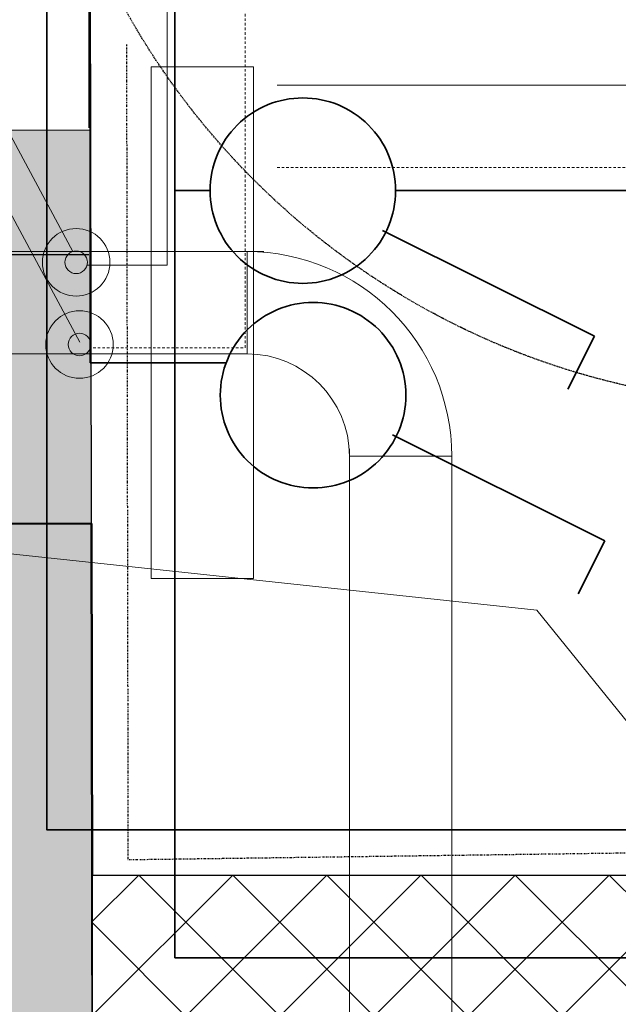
# Model space of a CAD drawing. Header units: millimetres. Extents: x -28761 to 4793, y -4271 to 20239.
# Tile 182 of 256: x -10596 to -10011, y 11180 to 12143. Entities that reach past the tile are written whole.
import ezdxf

# ---------------------------------------------------------------- set-up
doc = ezdxf.new("R2010")
doc.units = ezdxf.units.MM
doc.header["$MEASUREMENT"] = 0
for name, pattern in [('Wipeout_Contour', [1000, 0, -1000]), ('Čerchovaná S', [3.5, 1.5, -0.85, 0.3, -0.85]), ('Čárkovaná', [325, 200, -125]), ('čárkovaná 3', [1.5, 1, -0.5]), ('Čárkovaná M', [4.5, 2.5, -2])]:
    doc.linetypes.add(name, pattern=pattern)
for name, color, linetype in [('5._POHLED ZÁPADNÍ_1_Konstrukce - nosné', 7, 'Continuous'), ('5._POHLED ZÁPADNÍ_1_Nové_Konstrukce - nenosné', 7, 'Continuous'), ('5._POHLED ZÁPADNÍ_1_Nové_Konstrukce - nosné', 7, 'Continuous'), ('5._POHLED ZÁPADNÍ_1_Nové_Kresby a obrázky', 7, 'Continuous'), ('5._POHLED ZÁPADNÍ_1_Nové_Otvory – Dveře', 7, 'Continuous'), ('5._POHLED ZÁPADNÍ_1_Nové_Výplně – Řezové', 7, 'Continuous'), ('5._POHLED ZÁPADNÍ_1_TZB - elektroinstalace', 7, 'Continuous'), ('5._POHLED ZÁPADNÍ_1_TZB - kanalizace', 7, 'Continuous'), ('5._POHLED ZÁPADNÍ_1_TZB - VZT', 7, 'Continuous'), ('5._POHLED ZÁPADNÍ_1_TZB - ZTI', 7, 'Continuous'), ('5._POHLED ZÁPADNÍ_1_Výplně – Řezové', 7, 'Continuous')]:
    doc.layers.add(name, color=color, linetype=linetype)

msp = doc.modelspace()

# ---------------------------------------------------------------- hatches: boundary and pattern name
at = {"layer": '5._POHLED ZÁPADNÍ_1_Nové_Výplně – Řezové', "linetype": 'Continuous', "lineweight": 0, "true_color": 0xf2b2b2}
msp.add_hatch(color=9, dxfattribs=at).paths.add_polyline_path([(-10976.09, 12034.36), (-10975.39, 11649.47), (-10525.39, 11650.3), (-10526.09, 12035.18)])
at = {"layer": '5._POHLED ZÁPADNÍ_1_Výplně – Řezové', "linetype": 'Continuous', "lineweight": 13}
msp.add_hatch(color=254, dxfattribs=at).paths.add_polyline_path([(-10975.39, 11649.47), (-10972.8, 10236.14), (-10522.8, 10236.97), (-10525.39, 11650.3)])

# ---------------------------------------------------------------- linework, layer by layer
at = {"layer": '5._POHLED ZÁPADNÍ_1_Konstrukce - nosné', "color": 7, "linetype": 'Continuous', "lineweight": 50}
msp.add_line((-10825.39, 11649.75), (-10525.39, 11650.3), dxfattribs=at)
at = {"layer": '5._POHLED ZÁPADNÍ_1_Konstrukce - nosné', "color": 7, "linetype": 'Continuous', "lineweight": 50, "flags": 128}
msp.add_lwpolyline([(-10522.8, 10236.97), (-10525.39, 11650.3)], dxfattribs=at)
at = {"layer": '5._POHLED ZÁPADNÍ_1_Nové_Konstrukce - nenosné', "color": 1, "linetype": 'Čárkovaná', "lineweight": 25}
for p, q in [((-10528.02, 13212.1), (-10528.02, 11912.92)), ((-10528.02, 11912.92), (-10977.99, 11912.92))]:
    msp.add_line(p, q, dxfattribs=at)
at = {"layer": '5._POHLED ZÁPADNÍ_1_Nové_Konstrukce - nenosné', "color": 1, "linetype": 'Continuous', "lineweight": 25, "flags": 128}
for points in [[(-10976.09, 12034.36), (-10526.09, 12035.18)], [(-10525.39, 11650.3), (-10526.09, 12035.18)]]:
    msp.add_lwpolyline(points, dxfattribs=at)
at = {"layer": '5._POHLED ZÁPADNÍ_1_Nové_Konstrukce - nenosné', "color": 1, "linetype": 'čárkovaná 3', "lineweight": 25}
msp.add_circle((-9836.47, 12516.65), 750, dxfattribs=at)
at = {"layer": '5._POHLED ZÁPADNÍ_1_Nové_Kresby a obrázky', "color": 1, "linetype": 'Čerchovaná S', "lineweight": 25, "flags": 128}
msp.add_lwpolyline([(-10491.25, 12118.72), (-10489.78, 11321.81), (-8590.09, 11347.67), (-8617.77, 13380.78), (-10493.51, 13352.64), (-10493.24, 13208.25)], dxfattribs=at)
at = {"layer": '5._POHLED ZÁPADNÍ_1_Nové_Otvory – Dveře', "color": 1, "linetype": 'Continuous', "lineweight": 25}
for p, q in [((-10526.09, 12035.18), (-10528.02, 13085.18)), ((-10701.09, 12034.86), (-10526.09, 12035.18))]:
    msp.add_line(p, q, dxfattribs=at)
at = {"layer": '5._POHLED ZÁPADNÍ_1_TZB - elektroinstalace', "color": 92, "linetype": 'Continuous', "lineweight": 35, "true_color": 0x00d700, "flags": 128}
for points in [[(-10443.94, 16725.78), (-10568.94, 16725.78), (-10568.94, 11350.78), (-9568.94, 11350.78)], [(-10443.94, 16725.78), (-10568.94, 16725.78), (-10568.94, 11350.78), (-9568.94, 11350.78)], [(-10409.58, 11975.78), (-10443.94, 11975.78), (-10443.94, 14760.14)], [(-10393.85, 11807.49), (-10526.66, 11807.49), (-10526.66, 13227.16), (-10478.91, 13241.3)], [(-9568.94, 12350.78), (-9943.94, 12350.78), (-9943.94, 12163.28), (-9943.94, 11975.78), (-10228.3, 11975.78)], [(-10034.06, 11833.35), (-10241.24, 11936.94)], [(-10034.06, 11833.35), (-10059.96, 11781.55)], [(-10024.06, 11633.35), (-10231.24, 11736.94)], [(-10024.06, 11633.35), (-10049.96, 11581.55)]]:
    msp.add_lwpolyline(points, dxfattribs=at)
for points in [[(-10318.94, 12066.43, 0.414214), (-10409.58, 11975.78)], [(-10228.3, 11975.78, 0.414214), (-10318.94, 12066.43)], [(-10409.58, 11975.78, 0.414214), (-10318.94, 11885.14)], [(-10318.94, 11885.14, 0.414214), (-10228.3, 11975.78)], [(-10308.94, 11866.43, 0.414214), (-10399.58, 11775.78)], [(-10218.3, 11775.78, 0.414214), (-10308.94, 11866.43)], [(-10399.58, 11775.78, 0.414214), (-10308.94, 11685.14)], [(-10308.94, 11685.14, 0.414214), (-10218.3, 11775.78)]]:
    msp.add_lwpolyline(points, format="xyb", dxfattribs=at)
at = {"layer": '5._POHLED ZÁPADNÍ_1_TZB - kanalizace', "color": 30, "linetype": 'Continuous', "lineweight": 20, "true_color": 0xff6600}
msp.add_line((-18289.63, 12441.4), (-10090.34, 11565.64), dxfattribs=at)
at = {"layer": '5._POHLED ZÁPADNÍ_1_TZB - VZT', "color": 124, "linetype": 'Continuous', "lineweight": 20}
for p, q in [((-10357.09, 11916.17), (-11147.58, 11916.17)), ((-10373.44, 11916.17), (-10373.44, 11816.17)), ((-11147.58, 11816.17), (-10373.44, 11816.17)), ((-10273.44, 11716.17), (-10173.44, 11716.17))]:
    msp.add_line(p, q, dxfattribs=at)
for radius in [200, 100]:
    msp.add_arc((-10373.44, 11716.17), radius, 0, 90, dxfattribs=at)
at = {"layer": '5._POHLED ZÁPADNÍ_1_TZB - ZTI', "color": 6, "linetype": 'Continuous', "lineweight": 20}
for p, q in [((-10451.37, 11902.94), (-10451.37, 16764.86)), ((-10543.53, 11916.17), (-10822.1, 12434.16)), ((-10536.97, 11827.72), (-10815.54, 12345.71)), ((-10467.13, 12096.65), (-10467.13, 11596.65)), ((-10467.13, 12096.65), (-10367.13, 12096.65)), ((-10367.13, 11596.65), (-10367.13, 12096.65)), ((-10344.08, 12078.82), (-6510.98, 12078.82)), ((-10529.37, 11902.94), (-10451.37, 11902.94)), ((-10467.13, 11596.65), (-10367.13, 11596.65))]:
    msp.add_line(p, q, dxfattribs=at)
at = {"layer": '5._POHLED ZÁPADNÍ_1_TZB - ZTI', "color": 6, "linetype": 'Čárkovaná M', "lineweight": 20}
for p, q in [((-10375.3, 11822.15), (-10375.3, 16764.86)), ((-10344.08, 11998.23), (-6610.98, 11998.23)), ((-10523.8, 11822.15), (-10375.3, 11822.15))]:
    msp.add_line(p, q, dxfattribs=at)
at = {"layer": '5._POHLED ZÁPADNÍ_1_TZB - ZTI', "color": 6, "linetype": 'Continuous', "lineweight": 20}
for centre, radius in [((-10540.41, 11905.7), 33), ((-10540.41, 11905.7), 11), ((-10537.14, 11825.3), 33), ((-10537.14, 11825.3), 11)]:
    msp.add_circle(centre, radius, dxfattribs=at)

# ---------------------------------------------------------------- next in the draw order: wipeouts: each hides what was drawn before it
at = {"color": 254, "linetype": 'Wipeout_Contour', "lineweight": 0, "ltscale": 59040.236745}
msp.add_wipeout([(-10524.72, 11156.33), (-8570.69, 11156.33), (-8570.69, 11306.33), (-10524.72, 11306.33)], dxfattribs=at).dxf.layer = '5._POHLED ZÁPADNÍ_1_Nové_Výplně – Řezové'

# ---------------------------------------------------------------- next in the draw order: hatches: boundary and pattern name
at = {"layer": '5._POHLED ZÁPADNÍ_1_Nové_Výplně – Řezové', "linetype": 'Continuous', "lineweight": 20, "true_color": 0xffaaaa}
h = msp.add_hatch(dxfattribs=at)
h.set_pattern_fill('Zdivo___tvárnice_01_0001', color=21, style=0, pattern_type=2)
h.set_pattern_definition([(45, (0, 0), (-45.96194, 45.96194), []), (135, (0, 0), (45.96194, 45.96194), [])])
h.paths.add_polyline_path([(-10524.72, 11156.33), (-8570.69, 11156.33), (-8570.69, 11306.33), (-10524.72, 11306.33)])

# ---------------------------------------------------------------- next in the draw order: linework, layer by layer
at = {"layer": '5._POHLED ZÁPADNÍ_1_Nové_Konstrukce - nosné', "color": 1, "linetype": 'Continuous', "lineweight": 25, "flags": 128}
for points in [[(-8570.69, 11306.33), (-10524.72, 11306.33)], [(-10524.72, 11306.33), (-10524.72, 11156.33)]]:
    msp.add_lwpolyline(points, dxfattribs=at)
at = {"layer": '5._POHLED ZÁPADNÍ_1_TZB - elektroinstalace', "color": 92, "linetype": 'Continuous', "lineweight": 35, "true_color": 0x00d700, "flags": 128}
msp.add_lwpolyline([(-10409.58, 11975.78), (-10443.94, 11975.78), (-10443.94, 11225.78), (-8693.94, 11225.78), (-8693.94, 8975.78), (-8818.94, 7975.78), (-7318.94, 7850.78), (-7443.94, 975.78), (-12943.94, 975.78), (-12943.94, 1600.78)], dxfattribs=at)
at = {"layer": '5._POHLED ZÁPADNÍ_1_TZB - kanalizace', "color": 30, "linetype": 'Continuous', "lineweight": 20, "true_color": 0xff6600}
msp.add_line((-9861.36, 11281.87), (-10090.34, 11565.64), dxfattribs=at)
at = {"layer": '5._POHLED ZÁPADNÍ_1_TZB - VZT', "color": 124, "linetype": 'Continuous', "lineweight": 20}
for p, q in [((-10273.44, 11091), (-10273.44, 11723.34)), ((-10173.44, 11091), (-10173.44, 11716.17))]:
    msp.add_line(p, q, dxfattribs=at)

doc.saveas('drawing.dxf')
